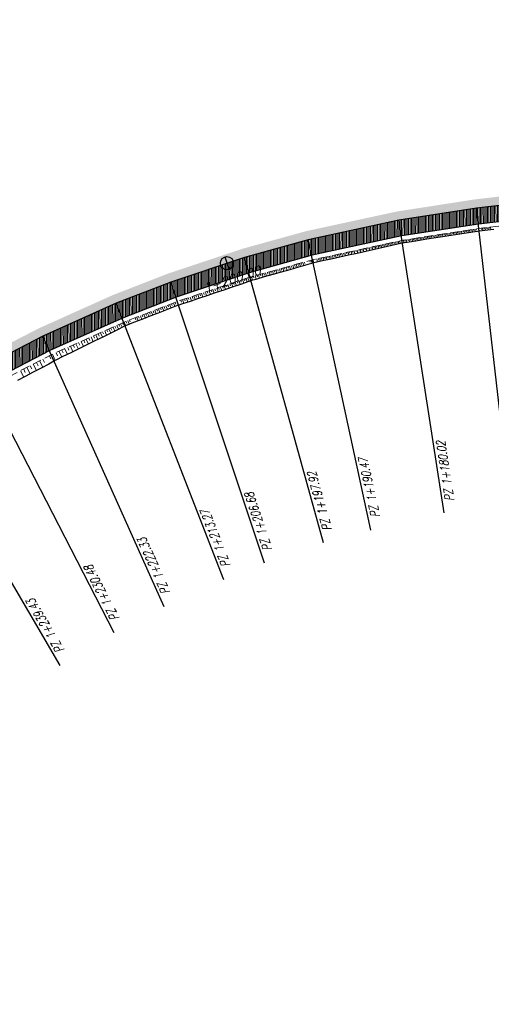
# Model space of a CAD drawing. Header units: metres. Extents: x 8431043 to 8456388, y 5766167 to 5771876.
# Tile 8 of 13: x 8433420 to 8433474, y 5770568 to 5770678. Entities that reach past the tile are written whole.
import ezdxf

# ---------------------------------------------------------------- set-up
doc = ezdxf.new("R2010")
doc.units = ezdxf.units.M
for name, pattern in [('4011', [6, 4, -2]), ('ACAD_ISO03W100', [30, 12, -18]), ('ACAD_ISO10W100', [18, 12, -3, 0, -3]), ('CIĄGŁA', [0])]:
    doc.linetypes.add(name, pattern=pattern)
for name, color, linetype, lineweight in [('brud', 255, 'CIĄGŁA', 30), ('kreskowanie skarp', 250, 'Continuous', 15), ('WYMIARY', 253, 'Continuous', 13), ('Zalacznik_3_Rowy DW837|Zalacznik_3_Rowy DW837|zdi pobocze', 250, '4011', 18), ('zdi_obrzeze chodnikowe 8x30', 6, 'Continuous', 30)]:
    doc.layers.add(name, color=color, linetype=linetype, lineweight=lineweight)
for name, color, linetype in [('C-DROGI-SYTUACJA', 7, 'Continuous'), ('C-DROGI-SYTUACJA-ETYKIETY', 1, 'Continuous'), ('DRO_Podzespół', 7, 'Continuous'), ('S-5_opis_hektometr', 20, 'Continuous'), ('S-5_opis_pkt_geometrycznych', 20, 'Continuous')]:
    doc.layers.add(name, color=color, linetype=linetype)
doc.layers.add('hatch zdi chodniki', color=7, linetype='Continuous', lineweight=0, true_color=0x8345ba)
doc.styles.add('! rom po 1.8mm', font='romans.shx', dxfattribs={"width": 0.75, "oblique": 15})
doc.styles.add('! romans poch 1.8 mm szer 1', font='romans.shx', dxfattribs={"oblique": 15, "height": 1.8})
doc.styles.add('ISOCP', font='geniso.shx')
doc.styles.add('własny_500', font='isocp.shx', dxfattribs={"width": 0.9, "height": 1.2})
doc.dimstyles.new('kopia własny 500', dxfattribs={"dimtxt": 1.2, "dimasz": 0.8, "dimexe": 0.1795, "dimexo": 0.0625, "dimgap": 0.09, "dimtad": 3, "dimdec": 1, "dimzin": 0, "dimdsep": 46, "dimtxsty": 'własny_500', "dimblk": 'ARCHTICK', "dimcen": 0.09, "dimaunit": 2, "dimadec": 4, "dimazin": 0, "dimtfac": 1, "dimtdec": 1, "dimtofl": 0, "dimtmove": 2, "dimatfit": 3, "dimldrblk": 'ARCHTICK', "dimfxl": 1, "dimtolj": 1, "dimtzin": 0, "dimarcsym": 0})

# ---------------------------------------------------------------- blocks, each defined once
blk = doc.blocks.new('_ARCHTICK')
at = {"color": 0, "linetype": 'ByBlock', "const_width": 0.15}
blk.add_lwpolyline([(-0.5, -0.5), (0.5, 0.5)], dxfattribs=at)
blk = doc.blocks.new('*D61')
at = {"layer": 'Defpoints', "color": 0, "transparency": 16777216}
for p in [(8433437.69, 5771876.32), (8433438.99, 5771875.45), (8431043.13, 5768319.94)]:
    blk.add_point(p, dxfattribs=at)
at = {"layer": 'WYMIARY', "color": 0, "lineweight": -2, "transparency": 16777216}
blk.add_line((8431044.42, 5768319.07), (8433438.99, 5771875.45), dxfattribs=at)
at = {"layer": 'WYMIARY', "color": 0, "lineweight": -2, "transparency": 16777216, "xscale": 0.75, "yscale": 0.75, "zscale": 0.75}
for p, rotation in [((8433438.99, 5771875.45), 56.04704147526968), ((8431044.42, 5768319.07), 236.0470414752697)]:
    blk.add_blockref('_ARCHTICK', p, dxfattribs=dict(at, rotation=rotation))
at = {"layer": 'WYMIARY', "color": 0, "transparency": 16777216, "insert": (8432241.11, 5770097.66), "char_height": 1.25, "attachment_point": 5, "rotation": 56.047, "style": 'ISOCP'}
blk.add_mtext('\\A1;4287.4', dxfattribs=at)
blk = doc.blocks.new('*D63')
at = {"layer": 'Defpoints', "color": 0, "transparency": 16777216}
for p in [(8434749.83, 5771876.32), (8434750.94, 5771875.58), (8432377.71, 5768319.94)]:
    blk.add_point(p, dxfattribs=at)
at = {"layer": 'WYMIARY', "color": 0, "lineweight": -2, "transparency": 16777216}
blk.add_line((8432378.82, 5768319.2), (8434750.94, 5771875.58), dxfattribs=at)
at = {"layer": 'WYMIARY', "color": 0, "lineweight": -2, "transparency": 16777216, "xscale": 0.75, "yscale": 0.75, "zscale": 0.75}
for p, rotation in [((8434750.94, 5771875.58), 56.29653123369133), ((8432378.82, 5768319.2), 236.2965312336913)]:
    blk.add_blockref('_ARCHTICK', p, dxfattribs=dict(at, rotation=rotation))
at = {"layer": 'WYMIARY', "color": 0, "transparency": 16777216, "insert": (8433564.29, 5770097.78), "char_height": 1.25, "attachment_point": 5, "rotation": 56.2965, "style": 'ISOCP'}
blk.add_mtext('\\A1;4274.9', dxfattribs=at)
blk = doc.blocks.new('*U65')
at = {"layer": 'C-DROGI-SYTUACJA', "color": 1, "linetype": 'ACAD_ISO10W100', "lineweight": 13, "ltscale": 0.3}
for p, q in [((8433485.42, 5770658.83), (8433471.84, 5770657.27)), ((8433471.84, 5770657.27), (8433463.12, 5770655.92)), ((8433463.12, 5770655.92), (8433452.91, 5770653.71)), ((8433452.91, 5770653.71), (8433445.73, 5770651.72)), ((8433445.73, 5770651.72), (8433437.42, 5770648.95)), ((8433437.42, 5770648.95), (8433431.28, 5770646.56)), ((8433431.28, 5770646.56), (8433423.01, 5770642.85)), ((8433423.01, 5770642.85), (8433415.76, 5770639.11))]:
    blk.add_line(p, q, dxfattribs=at)
at = {"layer": 'C-DROGI-SYTUACJA', "color": 253, "linetype": 'ACAD_ISO03W100', "lineweight": 13, "ltscale": 0.1}
for p, q in [((8433471.84, 5770657.27), (8433471.84, 5770657.27)), ((8433471.84, 5770657.27), (8433471.84, 5770657.27)), ((8433463.12, 5770655.92), (8433463.12, 5770655.92)), ((8433463.12, 5770655.92), (8433463.12, 5770655.92)), ((8433452.91, 5770653.71), (8433452.91, 5770653.71)), ((8433452.91, 5770653.71), (8433452.91, 5770653.71)), ((8433445.73, 5770651.72), (8433445.73, 5770651.72)), ((8433445.73, 5770651.72), (8433445.73, 5770651.72)), ((8433437.42, 5770648.95), (8433437.42, 5770648.95)), ((8433437.42, 5770648.95), (8433437.42, 5770648.95)), ((8433431.28, 5770646.56), (8433431.28, 5770646.56)), ((8433431.28, 5770646.56), (8433431.28, 5770646.56)), ((8433423.01, 5770642.85), (8433423.01, 5770642.85)), ((8433423.01, 5770642.85), (8433423.01, 5770642.85))]:
    blk.add_line(p, q, dxfattribs=at)
blk = doc.blocks.new('symbol hektometru sytuacja')
at = {"layer": 'S-5_opis_hektometr'}
blk.add_hatch(color=1, dxfattribs=at).paths.add_polyline_path([(0, 0.5, 0.414214), (-0.5, 0, 0.414214), (0, -0.5)])
at = {"layer": 'S-5_opis_hektometr', "color": 1}
blk.add_lwpolyline([(0, -0.5), (0, 0.5)], dxfattribs=at)
blk.add_circle((0, 0), 0.5, dxfattribs=at)
blk = doc.blocks.new('*U66')
at = {"layer": 'S-5_opis_hektometr', "color": 1, "linetype": 'Continuous', "lineweight": -3, "xscale": 1.5, "yscale": 1.5, "zscale": 1.5, "rotation": 198.4555070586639}
blk.add_blockref('symbol hektometru sytuacja', (8433443.75, 5770651.06), dxfattribs=at)
at = {"layer": 'S-5_opis_hektometr', "color": 7, "linetype": 'Continuous', "lineweight": -3, "insert": (8433444.19, 5770649.76), "char_height": 1, "attachment_point": 2, "rotation": 18.4555, "style": '! romans poch 1.8 mm szer 1'}
blk.add_mtext('1+200.00', dxfattribs=at)
blk = doc.blocks.new('seee')
at = {"layer": 'S-5_opis_pkt_geometrycznych', "color": 20, "linetype": 'Continuous', "lineweight": -3}
for p, q in [((8433475.64, 5770624.17), (8433471.84, 5770657.27)), ((8433468.23, 5770622.97), (8433463.12, 5770655.92)), ((8433459.97, 5770621.03), (8433452.91, 5770653.71)), ((8433454.62, 5770619.59), (8433445.73, 5770651.72)), ((8433447.98, 5770617.31), (8433437.42, 5770648.95)), ((8433443.4, 5770615.41), (8433431.28, 5770646.56)), ((8433436.69, 5770612.38), (8433423.01, 5770642.85)), ((8433431.04, 5770609.46), (8433415.76, 5770639.11)), ((8433424.97, 5770605.79), (8433408.05, 5770634.58))]:
    blk.add_line(p, q, dxfattribs=at)
at = {"layer": 'C-DROGI-SYTUACJA', "color": 7, "linetype": 'Continuous', "lineweight": -3}
blk.add_blockref('*U65', (0, 0), dxfattribs=at)
at = {"layer": 'C-DROGI-SYTUACJA-ETYKIETY', "color": 4, "linetype": 'Continuous', "lineweight": 35}
blk.add_blockref('*U66', (0, 0), dxfattribs=at)
at = {"layer": 'S-5_opis_pkt_geometrycznych', "color": 20, "linetype": 'Continuous', "lineweight": -3, "char_height": 1, "attachment_point": 3, "style": '! rom po 1.8mm'}
for s, insert, rotation in [('{\\C256;PZ 1+180.02}', (8433467.31, 5770630.95), 98.8149), ('{\\C256;PZ 1+190.47}', (8433458.56, 5770629.03), 102.1976), ('{\\C256;PZ 1+197.92}', (8433452.78, 5770627.41), 105.4628), ('{\\C256;PZ 1+206.68}', (8433445.73, 5770625.04), 108.4555), ('{\\C256;PZ 1+213.27}', (8433440.75, 5770623.08), 111.2728), ('{\\C256;PZ 1+222.33}', (8433433.66, 5770619.88), 114.1733), ('{\\C256;PZ 1+230.48}', (8433427.63, 5770616.75), 117.2516), ('{\\C256;PZ 1+239.43}', (8433421.14, 5770612.92), 120.4397)]:
    blk.add_mtext(s, dxfattribs=dict(at, insert=insert, rotation=rotation))

msp = doc.modelspace()

# ---------------------------------------------------------------- hatches: boundary and pattern name
at = {"layer": 'hatch zdi chodniki', "lineweight": 13, "transparency": 33554687}
h = msp.add_hatch(dxfattribs=at)
h.set_pattern_fill('DOTS', color=3, scale=0.13, style=0)
h.paths.add_polyline_path([(8434399.78, 5770199.5), (8434397.54, 5770199.45), (8434404.65, 5770196.08), (8434410.2, 5770192.8), (8434410.68, 5770193.67), (8434405.12, 5770196.96)])
h.paths.add_polyline_path([(8434361, 5770214.91), (8434358.79, 5770214.58), (8434372.97, 5770209.94), (8434379.65, 5770207.38), (8434392.53, 5770201.83), (8434391.1, 5770203.54), (8434380.03, 5770208.31), (8434373.3, 5770210.88)])
h.paths.add_polyline_path([(8434291.48, 5770237.59), (8434289.27, 5770237.22), (8434294.22, 5770235.71), (8434304.06, 5770232.5), (8434352.97, 5770216.48), (8434351.39, 5770218.06), (8434304.37, 5770233.45), (8434294.52, 5770236.66)])
h.paths.add_polyline_path([(8434266.02, 5770244.73), (8434265.64, 5770244.68), (8434266.01, 5770244.55)])
h.paths.add_polyline_path([(8434267.85, 5770245.01), (8434266.02, 5770244.73), (8434266.01, 5770244.55), (8434270.42, 5770243.13), (8434280.9, 5770239.78), (8434284.09, 5770238.8), (8434282.47, 5770240.34), (8434281.2, 5770240.73), (8434270.73, 5770244.08)])
h.paths.add_polyline_path([(8434149.08, 5770283.34), (8434146.91, 5770283.09), (8434157.39, 5770279.14), (8434183.65, 5770271.15), (8434226.18, 5770257.47), (8434259.24, 5770246.75), (8434257.64, 5770248.32), (8434226.48, 5770258.42), (8434183.95, 5770272.11), (8434157.71, 5770280.09)])
h.paths.add_polyline_path([(8434094.66, 5770300.27), (8434093.12, 5770301.89), (8434084.6, 5770304.97), (8434081.22, 5770305.98), (8434077.41, 5770307.55), (8434076.94, 5770306.66), (8434080.89, 5770305.04), (8434084.29, 5770304.02)])
h.paths.add_polyline_path([(8434101.58, 5770298.83), (8434099.36, 5770298.57), (8434102.58, 5770297.4), (8434143.62, 5770284.32), (8434142.03, 5770285.88), (8434102.9, 5770298.35)])
h.paths.add_polyline_path([(8434011.44, 5770340.53), (8434009.25, 5770340.65), (8434010.91, 5770339.68), (8434013.39, 5770338.37), (8434047.86, 5770319.65), (8434066.48, 5770310.95), (8434076.94, 5770306.66), (8434077.41, 5770307.55), (8434066.88, 5770311.87), (8434048.31, 5770320.54), (8434013.86, 5770339.25)])
h.paths.add_polyline_path([(8433944.32, 5770376.59), (8433943.2, 5770376.62), (8433960.09, 5770367.69), (8433982.78, 5770355.08), (8434001.01, 5770345.46), (8434003.2, 5770344.18), (8434001.72, 5770345.65), (8433983.02, 5770355.52), (8433960.33, 5770368.13)])
h.paths.add_polyline_path([(8433914.68, 5770392.39), (8433913.21, 5770393.85), (8433905.53, 5770398.42), (8433905.33, 5770397.96)])
h.paths.add_polyline_path([(8433921.02, 5770389.2), (8433919.05, 5770389.79), (8433925.15, 5770386.16), (8433938.99, 5770378.84), (8433938.34, 5770379.75), (8433925.39, 5770386.6)])
h.paths.add_polyline_path([(8433893.01, 5770405.51), (8433891.89, 5770405.57), (8433905.23, 5770398.02), (8433905.33, 5770397.96), (8433905.53, 5770398.42), (8433905.48, 5770398.45)])
h.paths.add_polyline_path([(8433748.79, 5770512.12), (8433746.76, 5770513.05), (8433749.96, 5770509.07), (8433750.8, 5770508.22), (8433762.89, 5770493.32), (8433772.31, 5770482.02), (8433776.22, 5770478.9), (8433763.66, 5770493.96), (8433751.55, 5770508.89), (8433750.71, 5770509.74)])
h.paths.add_polyline_path([(8433727.51, 5770538.5), (8433725.47, 5770539.43), (8433743.03, 5770517.67), (8433742.56, 5770519.85)])
h.paths.add_polyline_path([(8433804.67, 5770453.72), (8433807.36, 5770451.33), (8433816.9, 5770444.97), (8433867.59, 5770417.65), (8433884.72, 5770409.27), (8433884.04, 5770410.16), (8433867.82, 5770418.09), (8433817.16, 5770445.4)])
h.paths.add_polyline_path([(8433643.11, 5770640.98), (8433643.7, 5770641.84), (8433641.4, 5770644.56), (8433638.24, 5770647.86), (8433633.92, 5770651.89), (8433628.93, 5770655.99), (8433625.45, 5770658.54), (8433620.64, 5770661.61), (8433615.52, 5770664.21), (8433611.16, 5770665.93), (8433605.98, 5770667.46), (8433600.42, 5770668.54), (8433595.22, 5770669.19), (8433591.69, 5770669.45), (8433588.3, 5770669.58), (8433585.73, 5770669.59), (8433584.66, 5770669.57), (8433578.02, 5770669.4), (8433570.07, 5770668.93), (8433535.02, 5770665.16), (8433485.31, 5770659.82), (8433471.71, 5770658.26), (8433462.94, 5770656.9), (8433452.67, 5770654.68), (8433445.44, 5770652.68), (8433437.08, 5770649.89), (8433430.89, 5770647.48), (8433422.58, 5770643.75), (8433415.28, 5770639.99), (8433407.52, 5770635.43), (8433399.86, 5770630.32), (8433394.21, 5770626.11), (8433389.06, 5770621.91), (8433384.92, 5770618.26), (8433379.84, 5770613.41), (8433375.1, 5770608.47), (8433369.83, 5770602.43), (8433366.47, 5770598.28), (8433360.39, 5770590.39), (8433330.15, 5770550.58), (8433325.4, 5770544.43), (8433322.62, 5770541.08), (8433319.22, 5770537.42), (8433315.34, 5770533.91), (8433311.49, 5770531.11), (8433308.5, 5770529.35), (8433305.18, 5770527.75), (8433300.92, 5770526.19), (8433296.07, 5770525.01), (8433292.33, 5770524.5), (8433289.92, 5770524.35), (8433287.56, 5770524.33), (8433283.49, 5770524.61), (8433278.75, 5770525.44), (8433274.38, 5770526.72), (8433271.03, 5770528.06), (8433267.26, 5770529.98), (8433263.73, 5770532.25), (8433259.5, 5770535.71), (8433256.42, 5770538.88), (8433255.37, 5770540.22), (8433254.83, 5770539.29), (8433255.67, 5770538.22), (8433258.82, 5770534.97), (8433263.14, 5770531.44), (8433266.76, 5770529.11), (8433270.62, 5770527.15), (8433274.05, 5770525.77), (8433278.52, 5770524.46), (8433283.37, 5770523.62), (8433287.53, 5770523.33), (8433289.96, 5770523.35), (8433292.43, 5770523.5), (8433296.26, 5770524.03), (8433301.21, 5770525.23), (8433305.57, 5770526.83), (8433308.97, 5770528.47), (8433312.04, 5770530.27), (8433315.97, 5770533.13), (8433319.92, 5770536.71), (8433323.37, 5770540.42), (8433326.18, 5770543.8), (8433330.94, 5770549.97), (8433361.18, 5770589.78), (8433367.25, 5770597.66), (8433370.6, 5770601.79), (8433375.84, 5770607.79), (8433380.55, 5770612.7), (8433385.6, 5770617.52), (8433389.71, 5770621.15), (8433394.83, 5770625.32), (8433400.44, 5770629.5), (8433408.05, 5770634.58), (8433415.76, 5770639.11), (8433423.01, 5770642.85), (8433431.28, 5770646.56), (8433437.42, 5770648.95), (8433445.73, 5770651.72), (8433452.91, 5770653.71), (8433463.12, 5770655.92), (8433471.84, 5770657.27), (8433485.42, 5770658.83), (8433535.13, 5770664.17), (8433570.15, 5770667.93), (8433577.87, 5770668.39), (8433592.62, 5770665.23), (8433598.34, 5770664.54), (8433606.41, 5770662.75), (8433611.11, 5770661.08), (8433616.22, 5770658.71), (8433620.65, 5770656.17), (8433628.14, 5770651.18), (8433630.68, 5770649.39), (8433643.11, 5770640.99)])
at = {"layer": 'hatch zdi chodniki', "lineweight": 5}
h = msp.add_hatch(dxfattribs=at)
h.set_pattern_fill('ANSI31', color=256, scale=0.05, angle=45, style=0)
h.paths.add_polyline_path([(8433463.45, 5770654.15), (8433472.08, 5770655.48), (8433485.62, 5770657.04), (8433525.63, 5770661.34), (8433525.4, 5770663.12), (8433485.42, 5770658.83), (8433471.84, 5770657.27), (8433463.12, 5770655.92), (8433452.91, 5770653.71), (8433445.73, 5770651.72), (8433437.42, 5770648.95), (8433431.28, 5770646.56), (8433423.01, 5770642.85), (8433415.76, 5770639.11), (8433408.05, 5770634.58), (8433400.44, 5770629.5), (8433394.83, 5770625.32), (8433394.44, 5770625.01), (8433395.77, 5770623.77), (8433395.93, 5770623.9), (8433401.47, 5770628.03), (8433409.01, 5770633.06), (8433416.63, 5770637.54), (8433423.8, 5770641.23), (8433431.97, 5770644.9), (8433438.03, 5770647.26), (8433446.26, 5770650), (8433453.34, 5770651.96)])

# ---------------------------------------------------------------- linework, layer by layer
at = {"layer": 'DRO_Podzespół'}
msp.add_lwpolyline([(8433473.8, 5770654.88), (8433472.81, 5770654.76), (8433472.19, 5770654.69), (8433472.18, 5770654.69), (8433472.12, 5770654.68), (8433471.96, 5770654.65), (8433470.97, 5770654.5), (8433469.98, 5770654.34), (8433468.99, 5770654.19), (8433468.01, 5770654.03), (8433467.02, 5770653.88), (8433466.03, 5770653.72), (8433465.04, 5770653.56), (8433464.06, 5770653.41), (8433463.75, 5770653.36), (8433463.59, 5770653.34), (8433463.58, 5770653.33), (8433463.5, 5770653.32), (8433463.28, 5770653.27), (8433462.31, 5770653.05), (8433461.33, 5770652.83), (8433460.35, 5770652.62), (8433459.38, 5770652.4), (8433458.4, 5770652.18), (8433457.43, 5770651.97), (8433456.45, 5770651.75), (8433455.47, 5770651.54), (8433454.49, 5770651.33), (8433453.54, 5770651.11), (8433453.52, 5770651.11), (8433453.52, 5770651.11), (8433453.45, 5770651.09), (8433452.84, 5770650.91), (8433452.76, 5770650.89), (8433451.8, 5770650.62), (8433450.84, 5770650.34), (8433449.87, 5770650.07), (8433448.91, 5770649.8), (8433447.95, 5770649.53), (8433446.99, 5770649.25), (8433446.51, 5770649.12), (8433446.5, 5770649.12), (8433446.43, 5770649.1), (8433446.22, 5770649.02), (8433445.27, 5770648.69), (8433444.32, 5770648.37), (8433443.38, 5770648.05), (8433442.43, 5770647.72), (8433441.48, 5770647.4), (8433440.53, 5770647.09), (8433439.59, 5770646.77), (8433438.64, 5770646.46), (8433438.34, 5770646.36), (8433438.33, 5770646.36), (8433438.27, 5770646.34), (8433437.87, 5770646.18), (8433436.94, 5770645.81), (8433436.01, 5770645.45), (8433435.07, 5770645.1), (8433434.14, 5770644.74), (8433433.2, 5770644.38), (8433432.32, 5770644.03), (8433432.31, 5770644.02), (8433432.28, 5770644.01), (8433432.25, 5770644), (8433431.55, 5770643.65), (8433430.65, 5770643.2), (8433429.76, 5770642.76), (8433428.86, 5770642.32), (8433427.96, 5770641.87), (8433427.06, 5770641.43), (8433426.17, 5770640.99), (8433425.27, 5770640.55), (8433424.47, 5770640.15), (8433424.37, 5770640.1), (8433424.32, 5770640.08), (8433424.31, 5770640.07), (8433424.25, 5770640.04), (8433423.69, 5770639.71), (8433422.81, 5770639.25), (8433421.92, 5770638.79), (8433421.03, 5770638.33), (8433420.14, 5770637.87)], dxfattribs=at)
at = {"layer": 'kreskowanie skarp'}
for p, q in [((8433468.18, 5770654.37), (8433468.2, 5770654.22)), ((8433468.33, 5770654.4), (8433468.38, 5770654.09)), ((8433468.48, 5770654.42), (8433468.51, 5770654.27)), ((8433468.64, 5770654.44), (8433468.68, 5770654.14)), ((8433468.79, 5770654.47), (8433468.81, 5770654.31)), ((8433468.94, 5770654.49), (8433468.99, 5770654.19)), ((8433469.1, 5770654.52), (8433469.12, 5770654.36)), ((8433469.25, 5770654.54), (8433469.3, 5770654.23)), ((8433469.4, 5770654.56), (8433469.43, 5770654.41)), ((8433469.55, 5770654.59), (8433469.6, 5770654.28)), ((8433469.71, 5770654.61), (8433469.73, 5770654.46)), ((8433469.86, 5770654.63), (8433469.91, 5770654.33)), ((8433470.01, 5770654.66), (8433470.03, 5770654.51)), ((8433470.16, 5770654.68), (8433470.21, 5770654.38)), ((8433470.31, 5770654.7), (8433470.34, 5770654.55)), ((8433470.46, 5770654.73), (8433470.51, 5770654.43)), ((8433470.61, 5770654.75), (8433470.64, 5770654.6)), ((8433470.76, 5770654.77), (8433470.81, 5770654.47)), ((8433470.91, 5770654.8), (8433470.94, 5770654.65)), ((8433471.06, 5770654.82), (8433471.11, 5770654.52)), ((8433471.21, 5770654.84), (8433471.24, 5770654.69)), ((8433471.36, 5770654.87), (8433471.41, 5770654.57)), ((8433471.51, 5770654.89), (8433471.54, 5770654.74)), ((8433471.66, 5770654.91), (8433471.71, 5770654.62)), ((8433471.81, 5770654.94), (8433471.83, 5770654.79)), ((8433472.01, 5770654.66), (8433472.01, 5770654.66)), ((8433472.39, 5770655.02), (8433472.41, 5770654.87)), ((8433472.54, 5770655.03), (8433472.58, 5770654.74)), ((8433472.69, 5770655.05), (8433472.71, 5770654.9)), ((8433472.84, 5770655.07), (8433472.87, 5770654.77)), ((8433472.99, 5770655.09), (8433473.01, 5770654.94)), ((8433473.14, 5770655.1), (8433473.17, 5770654.81)), ((8433473.29, 5770655.12), (8433473.3, 5770654.97)), ((8433473.43, 5770655.14), (8433473.47, 5770654.84)), ((8433461.76, 5770653.27), (8433461.83, 5770652.94)), ((8433461.92, 5770653.3), (8433461.96, 5770653.14)), ((8433462.08, 5770653.34), (8433462.15, 5770653.02)), ((8433462.24, 5770653.37), (8433462.28, 5770653.21)), ((8433462.4, 5770653.41), (8433462.47, 5770653.09)), ((8433462.57, 5770653.44), (8433462.6, 5770653.28)), ((8433462.73, 5770653.48), (8433462.8, 5770653.16)), ((8433462.89, 5770653.51), (8433462.92, 5770653.35)), ((8433463.05, 5770653.55), (8433463.11, 5770653.23)), ((8433463.27, 5770653.26), (8433463.21, 5770653.58)), ((8433463.63, 5770653.67), (8433463.68, 5770653.35)), ((8433463.79, 5770653.69), (8433463.82, 5770653.53)), ((8433463.95, 5770653.72), (8433464, 5770653.4)), ((8433464.11, 5770653.74), (8433464.14, 5770653.58)), ((8433464.27, 5770653.77), (8433464.32, 5770653.45)), ((8433464.43, 5770653.79), (8433464.45, 5770653.63)), ((8433464.59, 5770653.82), (8433464.64, 5770653.5)), ((8433464.74, 5770653.84), (8433464.77, 5770653.68)), ((8433464.9, 5770653.86), (8433464.95, 5770653.55)), ((8433465.06, 5770653.89), (8433465.08, 5770653.73)), ((8433465.22, 5770653.91), (8433465.27, 5770653.6)), ((8433465.37, 5770653.94), (8433465.4, 5770653.78)), ((8433465.53, 5770653.96), (8433465.58, 5770653.65)), ((8433465.69, 5770653.99), (8433465.71, 5770653.83)), ((8433465.85, 5770654.01), (8433465.89, 5770653.7)), ((8433466, 5770654.04), (8433466.03, 5770653.88)), ((8433466.16, 5770654.06), (8433466.21, 5770653.75)), ((8433466.32, 5770654.08), (8433466.34, 5770653.93)), ((8433466.47, 5770654.11), (8433466.52, 5770653.8)), ((8433466.63, 5770654.13), (8433466.65, 5770653.98)), ((8433466.78, 5770654.16), (8433466.83, 5770653.85)), ((8433466.94, 5770654.18), (8433466.96, 5770654.03)), ((8433467.09, 5770654.2), (8433467.14, 5770653.89)), ((8433467.25, 5770654.23), (8433467.27, 5770654.07)), ((8433467.4, 5770654.25), (8433467.45, 5770653.94)), ((8433467.56, 5770654.28), (8433467.58, 5770654.12)), ((8433467.71, 5770654.3), (8433467.76, 5770653.99)), ((8433467.87, 5770654.32), (8433467.89, 5770654.17)), ((8433468.02, 5770654.35), (8433468.07, 5770654.04)), ((8433456.52, 5770652.14), (8433456.55, 5770651.96)), ((8433456.69, 5770652.17), (8433456.77, 5770651.82)), ((8433456.87, 5770652.21), (8433456.9, 5770652.04)), ((8433457.04, 5770652.25), (8433457.11, 5770651.9)), ((8433457.21, 5770652.29), (8433457.25, 5770652.11)), ((8433457.39, 5770652.32), (8433457.46, 5770651.98)), ((8433457.56, 5770652.36), (8433457.6, 5770652.19)), ((8433457.73, 5770652.4), (8433457.81, 5770652.05)), ((8433457.91, 5770652.44), (8433457.94, 5770652.26)), ((8433458.08, 5770652.47), (8433458.15, 5770652.13)), ((8433458.25, 5770652.51), (8433458.29, 5770652.34)), ((8433458.42, 5770652.55), (8433458.5, 5770652.21)), ((8433458.59, 5770652.58), (8433458.63, 5770652.41)), ((8433458.76, 5770652.62), (8433458.84, 5770652.28)), ((8433458.93, 5770652.66), (8433458.97, 5770652.49)), ((8433459.1, 5770652.69), (8433459.18, 5770652.36)), ((8433459.27, 5770652.73), (8433459.31, 5770652.56)), ((8433459.44, 5770652.77), (8433459.51, 5770652.43)), ((8433459.61, 5770652.8), (8433459.64, 5770652.64)), ((8433459.78, 5770652.84), (8433459.85, 5770652.5)), ((8433459.94, 5770652.88), (8433459.98, 5770652.71)), ((8433460.11, 5770652.91), (8433460.18, 5770652.58)), ((8433460.28, 5770652.95), (8433460.31, 5770652.78)), ((8433460.44, 5770652.98), (8433460.51, 5770652.65)), ((8433460.61, 5770653.02), (8433460.64, 5770652.85)), ((8433460.77, 5770653.06), (8433460.85, 5770652.73)), ((8433460.94, 5770653.09), (8433460.97, 5770652.93)), ((8433461.1, 5770653.13), (8433461.17, 5770652.8)), ((8433461.27, 5770653.16), (8433461.3, 5770653)), ((8433461.43, 5770653.2), (8433461.5, 5770652.87)), ((8433461.59, 5770653.23), (8433461.63, 5770653.07)), ((8433451.92, 5770651.05), (8433452.03, 5770650.68)), ((8433452.11, 5770651.1), (8433452.16, 5770650.92)), ((8433452.29, 5770651.15), (8433452.39, 5770650.79)), ((8433452.47, 5770651.2), (8433452.52, 5770651.02)), ((8433453.08, 5770651.37), (8433453.13, 5770651.19)), ((8433453.25, 5770651.42), (8433453.35, 5770651.07)), ((8433453.43, 5770651.47), (8433453.53, 5770651.11)), ((8433453.53, 5770651.11), (8433453.43, 5770651.47)), ((8433453.86, 5770651.56), (8433453.93, 5770651.2)), ((8433454.04, 5770651.6), (8433454.08, 5770651.42)), ((8433454.22, 5770651.64), (8433454.29, 5770651.28)), ((8433454.39, 5770651.68), (8433454.43, 5770651.5)), ((8433454.57, 5770651.71), (8433454.65, 5770651.36)), ((8433454.75, 5770651.75), (8433454.79, 5770651.58)), ((8433454.93, 5770651.79), (8433455, 5770651.44)), ((8433455.11, 5770651.83), (8433455.14, 5770651.65)), ((8433455.28, 5770651.87), (8433455.36, 5770651.51)), ((8433455.46, 5770651.91), (8433455.5, 5770651.73)), ((8433455.64, 5770651.95), (8433455.71, 5770651.59)), ((8433455.81, 5770651.98), (8433455.85, 5770651.81)), ((8433455.99, 5770652.02), (8433456.06, 5770651.67)), ((8433456.16, 5770652.06), (8433456.2, 5770651.88)), ((8433456.34, 5770652.1), (8433456.42, 5770651.75)), ((8433447.91, 5770649.94), (8433447.96, 5770649.74)), ((8433448.1, 5770649.99), (8433448.21, 5770649.6)), ((8433448.3, 5770650.05), (8433448.35, 5770649.85)), ((8433448.49, 5770650.1), (8433448.6, 5770649.71)), ((8433448.69, 5770650.16), (8433448.74, 5770649.96)), ((8433448.88, 5770650.21), (8433448.99, 5770649.82)), ((8433449.08, 5770650.26), (8433449.13, 5770650.07)), ((8433449.27, 5770650.32), (8433449.38, 5770649.93)), ((8433449.46, 5770650.37), (8433449.52, 5770650.18)), ((8433449.66, 5770650.42), (8433449.76, 5770650.04)), ((8433449.85, 5770650.48), (8433449.9, 5770650.28)), ((8433450.04, 5770650.53), (8433450.15, 5770650.15)), ((8433450.23, 5770650.58), (8433450.28, 5770650.39)), ((8433450.42, 5770650.63), (8433450.53, 5770650.25)), ((8433450.61, 5770650.69), (8433450.66, 5770650.5)), ((8433450.8, 5770650.74), (8433450.91, 5770650.36)), ((8433450.99, 5770650.79), (8433451.04, 5770650.6)), ((8433451.18, 5770650.84), (8433451.28, 5770650.47)), ((8433451.37, 5770650.9), (8433451.42, 5770650.71)), ((8433451.55, 5770650.95), (8433451.66, 5770650.58)), ((8433451.74, 5770651), (8433451.79, 5770650.81)), ((8433452.76, 5770650.89), (8433452.75, 5770650.89)), ((8433444.27, 5770648.81), (8433444.41, 5770648.4)), ((8433444.48, 5770648.88), (8433444.55, 5770648.68)), ((8433444.68, 5770648.95), (8433444.82, 5770648.54)), ((8433444.89, 5770649.02), (8433444.96, 5770648.81)), ((8433445.09, 5770649.09), (8433445.23, 5770648.68)), ((8433445.3, 5770649.15), (8433445.36, 5770648.95)), ((8433445.5, 5770649.22), (8433445.63, 5770648.82)), ((8433445.7, 5770649.29), (8433445.77, 5770649.09)), ((8433445.9, 5770649.35), (8433446.03, 5770648.95)), ((8433446.23, 5770649.02), (8433446.1, 5770649.42)), ((8433446.52, 5770649.55), (8433446.63, 5770649.15)), ((8433446.72, 5770649.61), (8433446.77, 5770649.41)), ((8433446.92, 5770649.66), (8433447.03, 5770649.27)), ((8433447.12, 5770649.72), (8433447.17, 5770649.52)), ((8433447.31, 5770649.77), (8433447.42, 5770649.38)), ((8433447.51, 5770649.83), (8433447.57, 5770649.63)), ((8433447.71, 5770649.88), (8433447.82, 5770649.49)), ((8433441.1, 5770647.75), (8433441.18, 5770647.54)), ((8433441.32, 5770647.83), (8433441.46, 5770647.4)), ((8433441.53, 5770647.9), (8433441.6, 5770647.68)), ((8433441.75, 5770647.97), (8433441.89, 5770647.54)), ((8433441.96, 5770648.04), (8433442.03, 5770647.83)), ((8433442.17, 5770648.11), (8433442.31, 5770647.68)), ((8433442.39, 5770648.18), (8433442.46, 5770647.97)), ((8433442.6, 5770648.25), (8433442.74, 5770647.83)), ((8433442.81, 5770648.32), (8433442.88, 5770648.11)), ((8433443.02, 5770648.39), (8433443.16, 5770647.97)), ((8433443.23, 5770648.46), (8433443.3, 5770648.25)), ((8433443.44, 5770648.53), (8433443.58, 5770648.12)), ((8433443.65, 5770648.6), (8433443.72, 5770648.4)), ((8433443.86, 5770648.67), (8433444, 5770648.26)), ((8433444.07, 5770648.74), (8433444.14, 5770648.54)), ((8433437.71, 5770646.59), (8433437.87, 5770646.18)), ((8433437.92, 5770646.67), (8433438, 5770646.47)), ((8433438.12, 5770646.76), (8433438.28, 5770646.35)), ((8433438.54, 5770646.9), (8433438.61, 5770646.68)), ((8433438.75, 5770646.97), (8433438.89, 5770646.54)), ((8433438.96, 5770647.04), (8433439.04, 5770646.83)), ((8433439.18, 5770647.11), (8433439.32, 5770646.68)), ((8433439.39, 5770647.18), (8433439.46, 5770646.97)), ((8433439.61, 5770647.25), (8433439.75, 5770646.83)), ((8433439.82, 5770647.33), (8433439.89, 5770647.11)), ((8433440.03, 5770647.4), (8433440.18, 5770646.97)), ((8433440.25, 5770647.47), (8433440.32, 5770647.25)), ((8433440.46, 5770647.54), (8433440.6, 5770647.11)), ((8433440.68, 5770647.61), (8433440.75, 5770647.4)), ((8433440.89, 5770647.68), (8433441.03, 5770647.25)), ((8433435.01, 5770645.54), (8433435.09, 5770645.34)), ((8433435.22, 5770645.62), (8433435.38, 5770645.21)), ((8433435.42, 5770645.7), (8433435.5, 5770645.5)), ((8433435.63, 5770645.78), (8433435.79, 5770645.37)), ((8433435.84, 5770645.86), (8433435.92, 5770645.66)), ((8433436.04, 5770645.94), (8433436.2, 5770645.53)), ((8433436.25, 5770646.03), (8433436.33, 5770645.82)), ((8433436.46, 5770646.11), (8433436.62, 5770645.69)), ((8433436.67, 5770646.19), (8433436.75, 5770645.98)), ((8433436.87, 5770646.27), (8433437.04, 5770645.85)), ((8433437.08, 5770646.35), (8433437.16, 5770646.14)), ((8433437.29, 5770646.43), (8433437.45, 5770646.01)), ((8433437.5, 5770646.51), (8433437.58, 5770646.3)), ((8433438.28, 5770646.34), (8433438.28, 5770646.34)), ((8433432.18, 5770644.44), (8433432.34, 5770644.03)), ((8433432.38, 5770644.52), (8433432.46, 5770644.32)), ((8433432.58, 5770644.6), (8433432.74, 5770644.19)), ((8433432.78, 5770644.68), (8433432.86, 5770644.48)), ((8433433.39, 5770644.91), (8433433.47, 5770644.71)), ((8433433.59, 5770644.99), (8433433.75, 5770644.59)), ((8433433.79, 5770645.07), (8433433.87, 5770644.87)), ((8433434, 5770645.15), (8433434.15, 5770644.74)), ((8433434.2, 5770645.23), (8433434.28, 5770645.02)), ((8433434.4, 5770645.31), (8433434.56, 5770644.9)), ((8433434.6, 5770645.39), (8433434.68, 5770645.18)), ((8433434.81, 5770645.46), (8433434.97, 5770645.06)), ((8433429.74, 5770643.34), (8433429.84, 5770643.1)), ((8433429.98, 5770643.45), (8433430.19, 5770642.98)), ((8433430.22, 5770643.56), (8433430.32, 5770643.33)), ((8433430.45, 5770643.67), (8433430.66, 5770643.21)), ((8433430.68, 5770643.77), (8433430.78, 5770643.54)), ((8433430.91, 5770643.87), (8433431.11, 5770643.43)), ((8433431.13, 5770643.97), (8433431.23, 5770643.75)), ((8433431.35, 5770644.07), (8433431.54, 5770643.64)), ((8433431.56, 5770644.17), (8433431.66, 5770643.96)), ((8433431.77, 5770644.26), (8433431.96, 5770643.85)), ((8433431.98, 5770644.35), (8433432.07, 5770644.15)), ((8433433.14, 5770644.35), (8433433.14, 5770644.36)), ((8433427.33, 5770642.26), (8433427.59, 5770641.69)), ((8433427.62, 5770642.39), (8433427.74, 5770642.11)), ((8433427.9, 5770642.52), (8433428.15, 5770641.97)), ((8433428.18, 5770642.64), (8433428.3, 5770642.37)), ((8433428.45, 5770642.77), (8433428.69, 5770642.23)), ((8433428.71, 5770642.89), (8433428.83, 5770642.62)), ((8433428.98, 5770643), (8433429.21, 5770642.49)), ((8433429.23, 5770643.12), (8433429.35, 5770642.87)), ((8433429.49, 5770643.23), (8433429.71, 5770642.74)), ((8433424.83, 5770641.14), (8433425.13, 5770640.48)), ((8433425.16, 5770641.29), (8433425.31, 5770640.96)), ((8433425.49, 5770641.44), (8433425.78, 5770640.8)), ((8433425.81, 5770641.58), (8433425.95, 5770641.27)), ((8433426.12, 5770641.72), (8433426.4, 5770641.1)), ((8433426.43, 5770641.86), (8433426.57, 5770641.56)), ((8433426.74, 5770642), (8433427.01, 5770641.4)), ((8433427.04, 5770642.13), (8433427.17, 5770641.84)), ((8433422.64, 5770640.07), (8433423.01, 5770639.36)), ((8433423, 5770640.25), (8433423.18, 5770639.9)), ((8433423.74, 5770640.64), (8433423.92, 5770640.29)), ((8433424.09, 5770640.81), (8433424.4, 5770640.12)), ((8433424.4, 5770640.11), (8433424.4, 5770640.12)), ((8433424.49, 5770640.99), (8433424.64, 5770640.65)), ((8433420.48, 5770638.96), (8433420.86, 5770638.24)), ((8433420.85, 5770639.14), (8433421.03, 5770638.78)), ((8433421.21, 5770639.33), (8433421.58, 5770638.61)), ((8433421.57, 5770639.52), (8433421.75, 5770639.16)), ((8433421.92, 5770639.7), (8433422.29, 5770638.98)), ((8433422.28, 5770639.88), (8433422.47, 5770639.53)), ((8433423.72, 5770639.73), (8433423.72, 5770639.73))]:
    msp.add_line(p, q, dxfattribs=at)
at = {"layer": 'Zalacznik_3_Rowy DW837|Zalacznik_3_Rowy DW837|zdi pobocze', "ltscale": 0.25, "flags": 128}
msp.add_lwpolyline([(8433513.13, 5770659.49), (8433485.67, 5770656.54), (8433472.15, 5770654.99), (8433463.54, 5770653.65), (8433453.46, 5770651.47), (8433446.4, 5770649.52), (8433438.2, 5770646.79), (8433432.17, 5770644.44), (8433424.01, 5770640.78), (8433416.87, 5770637.1), (8433409.27, 5770632.63), (8433401.76, 5770627.62), (8433396.24, 5770623.51), (8433391.19, 5770619.39), (8433387.15, 5770615.83), (8433382.17, 5770611.07), (8433377.54, 5770606.24), (8433372.36, 5770600.31), (8433369.06, 5770596.23), (8433363.01, 5770588.38), (8433332.77, 5770548.57), (8433327.98, 5770542.37), (8433325.1, 5770538.9), (8433321.54, 5770535.07), (8433317.42, 5770531.34), (8433313.3, 5770528.35), (8433310.06, 5770526.44), (8433306.47, 5770524.71), (8433301.88, 5770523.03), (8433296.68, 5770521.76), (8433292.66, 5770521.21), (8433290.04, 5770521.05), (8433287.46, 5770521.03), (8433283.09, 5770521.33), (8433278, 5770522.22), (8433273.3, 5770523.6), (8433269.67, 5770525.05), (8433265.61, 5770527.11), (8433261.79, 5770529.58), (8433257.26, 5770533.28), (8433253.93, 5770536.71), (8433253.59, 5770537.15)], dxfattribs=at)
at = {"layer": 'zdi_obrzeze chodnikowe 8x30', "flags": 128}
for points in [[(8433485.42, 5770658.83), (8433471.84, 5770657.27), (8433463.12, 5770655.92), (8433452.91, 5770653.71), (8433445.73, 5770651.72), (8433437.42, 5770648.95), (8433431.28, 5770646.56), (8433423.01, 5770642.85), (8433415.76, 5770639.11), (8433408.05, 5770634.58), (8433400.44, 5770629.5), (8433394.83, 5770625.32), (8433389.71, 5770621.15), (8433385.6, 5770617.52), (8433380.55, 5770612.7), (8433375.84, 5770607.79), (8433370.6, 5770601.79), (8433367.25, 5770597.66), (8433361.18, 5770589.78), (8433330.94, 5770549.97)], [(8433485.62, 5770657.04), (8433472.08, 5770655.48), (8433463.45, 5770654.15), (8433453.34, 5770651.96), (8433446.26, 5770650), (8433438.03, 5770647.26), (8433431.97, 5770644.9), (8433423.8, 5770641.23), (8433416.63, 5770637.54), (8433409.01, 5770633.06), (8433401.47, 5770628.03), (8433395.93, 5770623.9), (8433390.87, 5770619.77), (8433386.81, 5770616.2), (8433381.82, 5770611.43), (8433377.17, 5770606.58), (8433371.97, 5770600.63), (8433368.67, 5770596.54), (8433362.61, 5770588.69), (8433332.37, 5770548.88)]]:
    msp.add_lwpolyline(points, dxfattribs=at)

# ---------------------------------------------------------------- block references
at = {"layer": 'brud', "color": 4, "lineweight": 35}
msp.add_blockref('seee', (0, 0), dxfattribs=at)

# ---------------------------------------------------------------- dimensions: what is measured, and where the dimension line sits
at = {"layer": 'WYMIARY', "color": 5}
for p1, p2, distance, picture, middle in [((8431043.13, 5768319.94), (8433437.69, 5771876.32), -1.56, '*D61', (8432241.11, 5770097.66)), ((8432377.71, 5768319.94), (8434749.83, 5771876.32), -1.34, '*D63', (8433564.29, 5770097.78))]:
    dim = msp.add_aligned_dim(p1=p1, p2=p2, distance=distance, dimstyle='kopia własny 500', override={"dimtxt": 1.25, "dimasz": 0.75, "dimtxsty": 'ISOCP', "dimse1": 1, "dimse2": 1, "dimtmove": 1}, dxfattribs=at)
    dim.commit()
    dim.dimension.update_dxf_attribs({"geometry": picture, "text_midpoint": middle})

doc.saveas('drawing.dxf')
